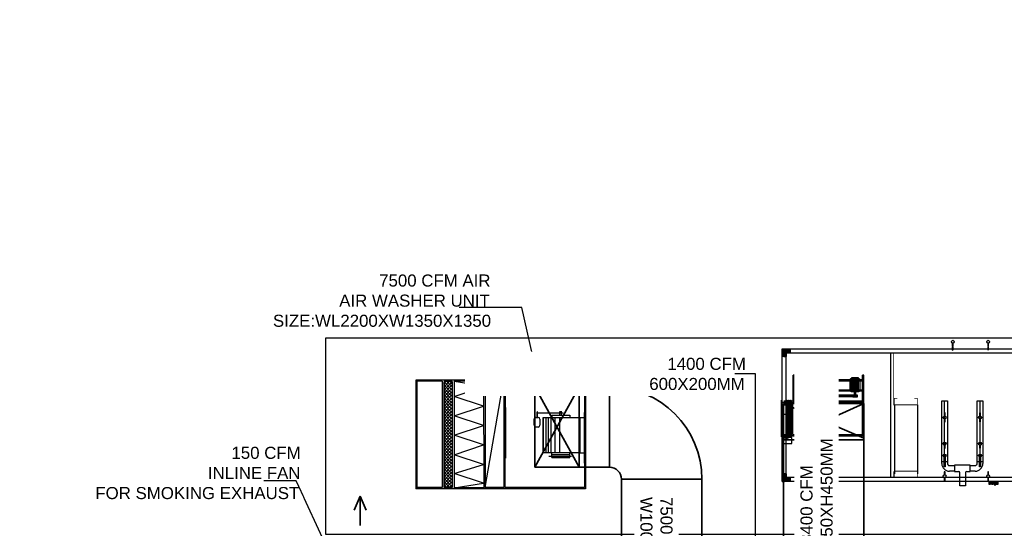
# Model space of a CAD drawing. Header units: inches. Extents: x 113025 to 158499, y 12149 to 30915.
# Tile 160 of 167: x 127850 to 128340, y 21605 to 21858. Entities that reach past the tile are written whole.
import ezdxf

# ---------------------------------------------------------------- set-up
doc = ezdxf.new("R2010")
doc.units = ezdxf.units.IN
doc.header["$MEASUREMENT"] = 0
for name, color, linetype in [('12-EQUIPMENT', 12, 'Continuous'), ('HVAC EQUIPMENT', 130, 'Continuous'), ('PD_025_TEXT', 61, 'Continuous')]:
    doc.layers.add(name, color=color, linetype=linetype)
for name, color, linetype, lineweight in [('EX AIR DUCT', 1, 'Continuous', 35), ('EXHAUST AIR DUCT', 13, 'Continuous', 35), ('HVAC TEXT PP', 104, 'Continuous', 20), ('SUPPLY AIR DUCT PP', 6, 'Continuous', 35)]:
    doc.layers.add(name, color=color, linetype=linetype, lineweight=lineweight)
doc.styles.get("Standard").update_dxf_attribs({"font": 'arial.ttf', "height": 6})
doc.dimstyles.new('ISO-10', dxfattribs={"dimtxt": 6, "dimasz": 0.5, "dimexe": 1.25, "dimexo": 0.625, "dimtad": 1, "dimtoh": 1, "dimdec": 1, "dimlunit": 4, "dimtxsty": 'Standard', "dimblk": 'ARCHTICK', "dimcen": 2.5, "dimclrt": 3, "dimadec": 0, "dimazin": 0, "dimtfac": 1, "dimtdec": 1, "dimtmove": 1, "dimatfit": 3, "dimfxl": 1, "dimarcsym": 0})

# ---------------------------------------------------------------- blocks, each defined once
blk = doc.blocks.new('zw$25D7')
at = {"layer": 'HVAC EQUIPMENT'}
h = blk.add_hatch(dxfattribs=at)
h.set_pattern_fill('ANSI31', color=256, scale=0.038727, angle=180, style=0)
h.set_pattern_definition([(225, (54975.511824, 3663.300928), (0.00342303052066, -0.00342303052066), [])])
h.paths.add_polyline_path([(8.46, 30.82), (8.46, 28.88), (6.52, 28.88), (6.52, 30.82), (6.52, 32.75), (8.46, 32.75), (10.39, 32.75), (10.39, 30.82)])
h = blk.add_hatch(dxfattribs=at)
h.set_pattern_fill('ANSI31', color=256, scale=0.038727, angle=270, style=0)
h.set_pattern_definition([(315, (-60094.7709715, 72276.584467), (0.00342303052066, 0.00342303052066), [])])
h.paths.add_polyline_path([(137.65, 32.75), (139.58, 32.75), (141.52, 32.75), (141.52, 30.82), (141.52, 28.88), (139.58, 28.88), (139.58, 30.82), (137.65, 30.82)])
h = blk.add_hatch(dxfattribs=at)
h.set_pattern_fill('ANSI31', color=256, scale=0.038727, angle=90, style=0)
h.set_pattern_definition([(135, (-13583.8644536, -111400.8891294), (-0.00342303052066, -0.00342303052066), [])])
h.paths.add_polyline_path([(8.46, -31.31), (10.39, -31.31), (10.39, -33.25), (8.46, -33.25), (6.52, -33.25), (6.52, -31.31), (6.52, -29.38), (8.46, -29.38)])
h = blk.add_hatch(dxfattribs=at)
h.set_pattern_fill('ANSI31', color=256, scale=0.038727, angle=360, style=0)
h.set_pattern_definition([(45, (-128654.147249, -42787.60559), (-0.00342303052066, 0.00342303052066), [])])
h.paths.add_polyline_path([(139.58, -31.31), (139.58, -29.38), (141.52, -29.38), (141.52, -31.31), (141.52, -33.25), (139.58, -33.25), (137.65, -33.25), (137.65, -31.31)])
for p, q in [((60.51, -31.31), (60.51, 30.82)), ((12.02, 6.81), (12.02, 19.58)), ((12.63, 19.58), (12.02, 19.58)), ((12.02, 17.47), (47.07, 17.47)), ((12.02, 16.86), (47.07, 16.86)), ((12.63, 6.81), (12.63, 19.58)), ((40.69, 16.86), (40.69, 11.78)), ((41.3, 16.86), (41.3, 11.78)), ((41.3, 16.86), (41.3, 11.78)), ((41.91, 16.86), (41.91, 11.78)), ((42.52, 16.86), (42.52, 11.78)), ((42.69, 18.01), (42.69, 9.62)), ((43.13, 16.86), (43.13, 11.78)), ((43.74, 16.86), (43.74, 11.78)), ((43.74, 16.86), (43.74, 11.78)), ((44.35, 16.86), (44.35, 11.78)), ((46.46, -10.52), (46.46, 19.58)), ((47.07, 19.58), (46.46, 19.58)), ((47.07, -10.52), (47.07, 19.58)), ((12.02, 12.39), (47.07, 12.39)), ((12.02, 11.78), (47.07, 11.78)), ((24.36, 10), (24.36, -13.1)), ((6.03, 7.17), (6.03, -10.95)), ((6.03, 6.2), (8.72, 6.2)), ((7.31, 6.81), (8.72, 6.81)), ((9.03, 7.18), (8.72, 6.81)), ((8.72, -10.52), (8.72, 6.81)), ((9.33, 6.81), (9.03, 7.18)), ((9.64, 7.18), (9.33, 6.81)), ((9.33, -10.52), (9.33, 6.81)), ((9.94, 6.81), (9.64, 7.18)), ((10.25, 7.18), (9.94, 6.81)), ((9.94, -10.52), (9.94, 6.81)), ((10.55, 6.81), (10.25, 7.18)), ((10.86, 7.18), (10.55, 6.81)), ((10.55, -10.52), (10.55, 6.81)), ((11.16, 6.81), (10.86, 7.18)), ((11.16, 6.81), (47.07, 6.81)), ((11.16, -10.52), (11.16, 6.81)), ((11.77, 6.81), (11.77, 6.2)), ((11.77, 6.2), (47.07, 6.2)), ((11.77, -9.91), (11.77, 6.2)), ((22.43, 9.46), (22.72, 9.25)), ((41.65, 9.46), (22.43, 9.46)), ((41.65, 9.25), (22.43, 9.25)), ((22.72, 9.25), (22.43, 9.06)), ((41.65, 9.06), (22.43, 9.06)), ((26.56, 9.46), (26.27, 9.25)), ((26.27, 9.25), (26.56, 9.06)), ((41.65, 9.61), (26.56, 9.61)), ((41.65, 8.89), (26.56, 8.89)), ((41.65, 9.46), (41.94, 9.25)), ((43.93, 9.46), (41.65, 9.46)), ((43.93, 9.25), (41.65, 9.25)), ((41.94, 9.25), (41.65, 9.06)), ((43.93, 9.06), (41.65, 9.06)), ((43.93, 9.46), (43.64, 9.25)), ((43.64, 9.25), (43.93, 9.06)), ((85.93, 6.81), (88.74, 6.81)), ((85.93, -24.33), (85.93, 6.81)), ((87.34, -23.42), (87.34, 6.81)), ((88.74, 6.81), (88.74, -24.33)), ((103.53, 6.81), (106.34, 6.81)), ((103.53, -24.33), (103.53, 6.81)), ((104.94, -23.42), (104.94, 6.81)), ((106.34, 6.81), (106.34, -24.33)), ((62.31, 4.68), (62.31, -29.44)), ((73.8, 4.88), (73.8, -29.44)), ((6.03, -9.91), (8.72, -9.91)), ((7.31, -10.52), (8.72, -10.52)), ((8.72, -10.52), (9.01, -10.89)), ((9.01, -10.89), (9.33, -10.52)), ((9.33, -10.52), (9.62, -10.89)), ((9.62, -10.89), (9.94, -10.52)), ((9.94, -10.52), (10.23, -10.89)), ((10.23, -10.89), (10.55, -10.52)), ((10.55, -10.52), (10.84, -10.89)), ((10.84, -10.89), (11.16, -10.52)), ((11.16, -10.52), (47.07, -10.52)), ((11.77, -9.91), (47.07, -9.91)), ((11.77, -9.91), (11.77, -10.52)), ((88.74, -23.42), (85.93, -23.42)), ((106.34, -23.42), (103.53, -23.42)), ((89.71, -25.3), (92.19, -25.3)), ((92.19, -28.11), (89.71, -28.11)), ((100.07, -25.16), (92.19, -25.16)), ((92.19, -25.16), (92.19, -28.24)), ((92.19, -28.24), (94.35, -28.24)), ((94.93, -35.34), (94.93, -28.82)), ((97.73, -28.82), (97.73, -35.34)), ((98.32, -28.24), (100.07, -28.24)), ((100.07, -28.24), (100.07, -25.16)), ((100.07, -25.3), (102.57, -25.3)), ((102.57, -28.11), (100.07, -28.11)), ((97.73, -35.34), (94.93, -35.34)), ((110.17, -34.41), (109.32, -34.41)), ((111.47, -34.41), (110.62, -34.41)), ((112.81, -34.74), (111.96, -34.74)), ((114.01, -34.41), (113.16, -34.41))]:
    blk.add_line(p, q, dxfattribs=at)
for points in [[(91.16, 35.58), (91.16, 34.09), (91.64, 34.09), (91.64, 35.58)], [(108.76, 35.58), (108.76, 34.09), (109.24, 34.09), (109.24, 35.58)], [(6.52, 30.82), (6.52, 32.75), (8.46, 32.75)], [(8.46, 30.82), (8.46, 28.88), (6.52, 28.88), (6.52, 30.82)], [(8.46, 32.75), (10.39, 32.75), (10.39, 30.82), (8.46, 30.82)], [(91.62, 32.14), (91.64, 32.14), (91.64, 33.69), (91.16, 33.69), (91.16, 32.14), (91.18, 32.14)], [(109.22, 32.14), (109.24, 32.14), (109.24, 33.69), (108.76, 33.69), (108.76, 32.14), (108.78, 32.14)], [(139.58, 30.82), (137.65, 30.82), (137.65, 32.75), (139.58, 32.75)], [(139.58, 32.75), (141.52, 32.75), (141.52, 30.82)], [(141.52, 30.82), (141.52, 28.88), (139.58, 28.88), (139.58, 30.82)], [(26.56, 9.46), (26.56, 9.61), (22.43, 9.61), (22.43, 9.46)], [(22.43, 9.06), (22.43, 8.89), (26.56, 8.89), (26.56, 9.06)], [(43.93, 9.46), (43.93, 9.61), (41.65, 9.61), (41.65, 9.46)], [(41.65, 9.06), (41.65, 8.89), (43.93, 8.89), (43.93, 9.06)], [(87.56, -0.68), (87.58, -0.68), (87.58, 0.87), (87.1, 0.87), (87.1, -0.68), (87.12, -0.68)], [(105.16, -0.68), (105.18, -0.68), (105.18, 0.87), (104.7, 0.87), (104.7, -0.68), (104.72, -0.68)], [(87.1, -2.03), (87.1, -3.52), (87.58, -3.52), (87.58, -2.03)], [(104.7, -2.03), (104.7, -3.52), (105.18, -3.52), (105.18, -2.03)], [(87.56, -13.74), (87.58, -13.74), (87.58, -14.58), (87.1, -14.58), (87.1, -13.74), (87.12, -13.74)], [(105.16, -13.74), (105.18, -13.74), (105.18, -14.58), (104.7, -14.58), (104.7, -13.74), (104.72, -13.74)], [(87.1, -15.1), (87.1, -16.59), (87.58, -16.59), (87.58, -15.1)], [(104.7, -15.1), (104.7, -16.59), (105.18, -16.59), (105.18, -15.1)], [(87.56, -19.64), (87.58, -19.64), (87.58, -25.94), (87.1, -25.94), (87.1, -19.64), (87.12, -19.64)], [(87.1, -21), (87.1, -22.49), (87.58, -22.49), (87.58, -21)], [(105.16, -19.64), (105.18, -19.64), (105.18, -25.94), (104.7, -25.94), (104.7, -19.64), (104.72, -19.64)], [(104.7, -21), (104.7, -22.49), (105.18, -22.49), (105.18, -21)], [(6.52, -31.31), (6.52, -29.38), (8.46, -29.38), (8.46, -31.31)], [(87.56, -29.9), (87.58, -29.9), (87.58, -28.35), (87.1, -28.35), (87.1, -29.9), (87.12, -29.9)], [(109.22, -29.9), (109.24, -29.9), (109.24, -28.35), (108.76, -28.35), (108.76, -29.9), (108.78, -29.9)], [(139.58, -31.31), (139.58, -29.38), (141.52, -29.38), (141.52, -31.31)], [(8.46, -33.25), (6.52, -33.25), (6.52, -31.31)], [(8.46, -31.31), (10.39, -31.31), (10.39, -33.25), (8.46, -33.25)], [(87.1, -31.26), (87.1, -32.75), (87.58, -32.75), (87.58, -31.26)], [(108.76, -31.26), (108.76, -32.75), (109.24, -32.75), (109.24, -31.26)], [(139.58, -33.25), (137.65, -33.25), (137.65, -31.31), (139.58, -31.31)], [(141.52, -31.31), (141.52, -33.25), (139.58, -33.25)]]:
    blk.add_lwpolyline(points, dxfattribs=at)
for points in [[(141.52, -33.25), (6.52, -33.25), (6.52, 32.75), (141.52, 32.75)], [(139.58, -31.31), (8.46, -31.31), (8.46, 30.82), (139.58, 30.82)], [(40.91, 18.01), (44.45, 18.01), (44.45, 18.24), (40.91, 18.24)], [(40.91, 18.01), (44.46, 18.01), (44.46, 18.01), (40.91, 18.01)], [(24.09, 6.2), (24.71, 6.2), (24.71, 10), (24.09, 10)], [(42.46, 11.39), (43.02, 11.39), (43.02, 8.9), (42.46, 8.9)], [(139.58, 8.53), (132.65, 8.53), (132.65, -23.65), (139.58, -23.65)], [(6.42, 0), (6.42, 4.88), (11.3, 4.88), (11.3, 0)], [(22.27, 0), (22.27, 4.88), (27.15, 4.88), (27.15, 0)], [(6.42, -11.37), (6.42, -14.33), (11.3, -14.33), (11.3, -11.37)], [(110.17, -33.25), (109.32, -33.25), (109.32, -34.53), (110.17, -34.53)], [(111.47, -33.25), (110.62, -33.25), (110.62, -34.53), (111.47, -34.53)], [(112.81, -33.25), (111.96, -33.25), (111.96, -34.86), (112.81, -34.86)], [(114.01, -33.25), (113.16, -33.25), (113.16, -34.53), (114.01, -34.53)]]:
    blk.add_lwpolyline(points, close=True, dxfattribs=at)
at = {"layer": 'HVAC EQUIPMENT', "const_width": 0.387}
for points in [[(62, 30.82), (62, 4.68)], [(65.49, 30.66), (62, 30.66)], [(63.81, 8.13), (62.31, 8.13), (62.31, 4.88), (73.8, 4.88), (73.8, 8.13), (72.25, 8.13)], [(62, -31.47), (62, -28.11)], [(63.81, -31.36), (62.31, -31.36), (62.31, -28.11), (73.8, -28.11), (73.8, -31.36), (72.25, -31.36)], [(65.49, -31.31), (62, -31.31)]]:
    blk.add_lwpolyline(points, dxfattribs=at)
at = {"layer": 'HVAC EQUIPMENT'}
blk.add_lwpolyline([(40.91, 18.01), (44.46, 18.01, -0.414214), (45.07, 17.4), (45.07, 12, -0.414214), (44.46, 11.39), (40.91, 11.39, -0.414214), (40.3, 12), (40.3, 17.4, -0.414214)], format="xyb", close=True, dxfattribs=at)
for centre in [(91.4, 36.25), (109, 36.25), (87.34, -1.36), (104.94, -1.36), (87.34, -14.42), (104.94, -14.42), (87.34, -20.33), (104.94, -20.33), (87.34, -30.58), (109, -30.58)]:
    blk.add_circle(centre, 0.716, dxfattribs=at)
for centre, radius, start, end in [((89.71, -24.33), 3.78, 180, 270), ((89.71, -24.33), 0.968, 180, 270), ((102.57, -24.33), 0.968, 270, 0), ((102.57, -24.33), 3.78, 270, 0), ((94.35, -28.82), 0.581, 0, 90), ((98.32, -28.82), 0.581, 90, 180)]:
    blk.add_arc(centre, radius, start, end, dxfattribs=at)
blk = doc.blocks.new('zw$DAD0')
at = {"layer": '12-EQUIPMENT', "linetype": 'Continuous'}
h = blk.add_hatch(dxfattribs=at)
h.set_pattern_fill('ANSI37', color=256, scale=9.060975, angle=270, style=0)
h.set_pattern_definition([(135, (-142079.6272, -18630.1843), (-0.80088461, -0.80088461), []), (225, (-142079.6272, -18630.1843), (0.80088461, -0.80088461), [])])
h.paths.add_polyline_path([(26.38, -66.34), (26.38, -70.4), (-26.31, -70.4), (-26.32, -66.34)])
for p, q in [((-26.94, 0), (26.94, 0)), ((-26.94, 0), (-26.94, -84.48)), ((26.94, 0), (26.94, -71.4)), ((-26.94, -0.21), (-26.94, -71.4)), ((-26.38, -0.55), (26.39, -0.55)), ((26.94, -0.55), (26.94, -84.48))]:
    blk.add_line(p, q, dxfattribs=at)
at = {"layer": '12-EQUIPMENT'}
for p, q in [((-26.38, -0.55), (-26.39, -5.96)), ((-18.98, -0.55), (19.41, -0.55)), ((14.23, -0.57), (-10.99, -0.57)), ((-8.91, -3.24), (9.46, -3.24)), ((-8.91, -3.43), (9.46, -3.43)), ((-8.52, -2.91), (-8.52, -0.57)), ((-8.52, -2.91), (9.09, -2.91)), ((-8.52, -21.16), (-8.52, -2.91)), ((9.09, -2.91), (9.09, -0.57)), ((9.09, -2.91), (9.09, -21.16)), ((26.39, -0.55), (26.39, -40.12)), ((-26.39, -6.59), (-26.39, -5.96)), ((-26.39, -6.59), (-26.39, -40.09)), ((-9.68, -16.81), (-9.68, -7.78)), ((-9.68, -7.78), (-8.52, -7.78)), ((11.47, -7.78), (9.09, -7.78)), ((9.9, -16.81), (9.9, -7.78)), ((10.73, -18.21), (10.73, -6.92)), ((11.47, -16.81), (11.47, -7.78)), ((-11.41, -12.87), (-11.41, -11.89)), ((-9.68, -11.91), (-11.41, -11.91)), ((-9.68, -12.87), (-11.41, -12.87)), ((-10.64, -11.21), (-10.64, -24.43)), ((9.09, -12.82), (-8.52, -12.82)), ((-9.68, -16.81), (-8.52, -16.81)), ((9.09, -15.14), (-8.52, -15.14)), ((9.09, -17.14), (-8.52, -17.14)), ((9.09, -18.45), (-8.52, -18.45)), ((11.47, -16.81), (9.09, -16.81)), ((-11.22, -23.91), (-11.22, -24.14)), ((-8.52, -23.91), (-11.22, -23.91)), ((-8.52, -24.14), (-11.22, -24.14)), ((9.09, -19.61), (-8.52, -19.61)), ((9.09, -21.01), (-8.52, -21.01)), ((9.09, -21.16), (-8.52, -21.16)), ((-8.52, -24.68), (-8.52, -23.6)), ((-7.62, -22.7), (-4.61, -22.7)), ((-3.71, -23.6), (-3.71, -24.68)), ((-4.61, -25.58), (-7.62, -25.58)), ((-26.39, -40.09), (26.39, -40.12)), ((-26.39, -40.75), (26.39, -40.75)), ((-26.39, -40.75), (-26.39, -49.96)), ((26.38, -49.96), (-26.38, -40.77)), ((-13.37, -39.87), (11.84, -39.87)), ((26.39, -40.75), (26.39, -49.96)), ((-26.44, -50.7), (-26.44, -65.45)), ((-26.44, -65.45), (-24.23, -50.77)), ((-26.36, -49.96), (26.39, -49.96)), ((-26.36, -50.72), (26.44, -50.7)), ((-18.94, -65.45), (-23.76, -50.77)), ((-14.11, -50.77), (-18.94, -65.45)), ((-9.28, -65.45), (-14.11, -50.77)), ((-4.45, -50.77), (-9.28, -65.45)), ((0.38, -65.45), (-4.45, -50.77)), ((5.2, -50.77), (0.38, -65.45)), ((10.03, -65.45), (5.2, -50.77)), ((14.86, -50.77), (10.03, -65.45)), ((19.41, -65.45), (14.86, -50.77)), ((24.23, -50.77), (19.41, -65.45)), ((26.44, -65.45), (24.23, -50.77)), ((26.44, -50.7), (26.44, -65.45)), ((-26.44, -65.45), (26.44, -65.45)), ((-26.39, -66.34), (26.39, -66.34)), ((-26.39, -66.34), (-26.39, -70.4)), ((26.39, -66.34), (26.39, -70.4)), ((-26.46, -71.4), (26.31, -71.4)), ((-26.46, -71.4), (-26.46, -84)), ((-26.31, -70.4), (26.38, -70.4)), ((26.34, -71.4), (26.34, -84)), ((-26.94, -84.48), (26.94, -84.48)), ((-26.44, -84), (26.31, -84))]:
    blk.add_line(p, q, dxfattribs=at)
at = {"layer": '12-EQUIPMENT', "const_width": 0.159}
for points in [[(26.39, -40.44), (-26.39, -40.41)], [(26.39, -65.81), (-26.52, -65.81)], [(-26.31, -70.93), (26.39, -70.93)]]:
    blk.add_lwpolyline(points, dxfattribs=at)
at = {"layer": '12-EQUIPMENT'}
for centre, start, end in [((-7.62, -23.6), 90, 180), ((-4.61, -23.6), 0, 90), ((-7.62, -24.68), 180, 270), ((-4.61, -24.68), 270, 0)]:
    blk.add_arc(centre, 0.904, start, end, dxfattribs=at)
blk = doc.blocks.new('_ArchTick')
at = {"color": 0, "linetype": 'ByBlock', "const_width": 0.15}
blk.add_lwpolyline([(-0.5, -0.5), (0.5, 0.5)], dxfattribs=at)
blk = doc.blocks.new('zw$F2F5')
at = {"layer": 'EXHAUST AIR DUCT'}
for p, q in [((0, 14.52), (-2.96, 7.59)), ((0, 0), (0, 14.52)), ((0, 14.52), (2.96, 7.59))]:
    blk.add_line(p, q, dxfattribs=at)
blk = doc.blocks.new('zw$9BF9')
at = {"color": 8}
blk.add_lwpolyline([(-592.68, 252.5), (-217.8, 252.5), (-217.8, 350.02), (-592.68, 350.02)], close=True, dxfattribs=at)
at = {"layer": 'EX AIR DUCT'}
for p, q in [((-364.69, 299.45), (-324.77, 317.45)), ((-364.69, 317.45), (-324.77, 300.23)), ((-364.69, 304.78), (-364.69, 208.63)), ((-324.69, 304.78), (-324.69, 208.63))]:
    blk.add_line(p, q, dxfattribs=at)
blk.add_lwpolyline([(-364.69, 317.45), (-324.69, 317.45), (-324.69, 299.45), (-364.69, 299.45)], close=True, dxfattribs=at)
at = {"layer": 'SUPPLY AIR DUCT PP'}
for p, q in [((-488.45, 325.8), (-466.45, 285.8)), ((-466.45, 325.8), (-488.45, 285.8)), ((-466.45, 325.8), (-466.45, 285.8)), ((-466.45, 325.8), (-451.31, 325.8)), ((-451.31, 285.8), (-451.31, 325.8)), ((-466.45, 285.8), (-451.31, 285.8)), ((-445.31, 279.8), (-445.31, 194.26)), ((-445.31, 279.8), (-405.31, 279.8)), ((-405.31, 279.8), (-405.31, 207.42))]:
    blk.add_line(p, q, dxfattribs=at)
blk.add_lwpolyline([(-488.45, 285.8), (-488.45, 325.8), (-466.45, 325.8), (-466.45, 285.8)], close=True, dxfattribs=at)
for radius in [46, 6]:
    blk.add_arc((-451.31, 279.8), radius, 0, 90, dxfattribs=at)
at = {"layer": 'EX AIR DUCT', "rotation": 270}
blk.add_blockref('zw$DAD0', (-463.21, 302.09), dxfattribs=at)
at = {"layer": 'HVAC TEXT PP'}
blk.add_blockref('zw$25D7', (-371.84, 311.96), dxfattribs=at)
at = {"layer": 'HVAC TEXT PP', "insert": (-646.32, 381.65), "char_height": 6, "attachment_point": 1, "bg_fill": 2}
blk.add_mtext_dynamic_manual_height_columns('\\pi80.382;7500 CFM AIR \\P\\pi60.504;AIR WASHER UNIT \\P\\pi27.524;SIZE:WL2200XW1350X1350', width=135.3112, gutter_width=50, heights=[0], dxfattribs=at)
at = {"layer": 'HVAC TEXT PP', "insert": (-419.92, 271.03), "char_height": 6, "attachment_point": 1, "rotation": 270, "bg_fill": 2}
blk.add_mtext_dynamic_manual_height_columns('7500 CFM \\PW1000XH400MM', width=135.3112, gutter_width=50, heights=[0], dxfattribs=at)
at = {"layer": 'HVAC TEXT PP', "insert": (-356.25, 199.1), "char_height": 6, "attachment_point": 1, "rotation": 90, "bg_fill": 2}
blk.add_mtext_dynamic_manual_height_columns('\\pi48.577;8400 CFM \\P\\pi34.948;W1050XH450MM', width=135.3112, gutter_width=50, heights=[0], dxfattribs=at)
at = {"layer": 'HVAC TEXT PP'}
blk.add_leader([(-486.55, 328.48), (-494.98, 365.31), (-526.07, 365.31)], dimstyle='ISO-10', override={"dimasz": 5, "dimtad": 0, "dimldrblk": 'Dot'}, dxfattribs=at)
at = {"layer": 'HVAC TEXT PP', "insert": (-520.24, 340.23), "char_height": 6, "attachment_point": 1, "bg_fill": 2}
blk.add_mtext_dynamic_manual_height_columns('\\pi97.727;1400 CFM \\P\\pi88.735;600X200MM', width=135.3112, gutter_width=50, heights=[0], dxfattribs=at)
at = {"layer": 'HVAC TEXT PP'}
blk.add_leader([(-378.71, 239.79), (-378.71, 332.18), (-388.84, 332.18)], dimstyle='ISO-10', override={"dimasz": 5, "dimtad": 0, "dimldrblk": 'Dot'}, dxfattribs=at)
at = {"layer": 'EXHAUST AIR DUCT', "insert": (-741.84, 295.98), "char_height": 6, "attachment_point": 1, "bg_fill": 2}
blk.add_mtext_dynamic_manual_height_columns('\\pi102.39;150 CFM \\P\\pi90.671;INLINE FAN \\P\\pi34.641;FOR SMOKING EXHAUST', width=135.3112, gutter_width=50, heights=[0], dxfattribs=at)
at = {"layer": 'EXHAUST AIR DUCT'}
blk.add_blockref('zw$F2F5', (-575.41, 256.92), dxfattribs=at)
blk.add_leader([(-583.29, 227.5, 0), (-607.22, 278.98, 0), (-623.38, 278.98, 0)], dimstyle='ISO-10', override={"dimasz": 5, "dimtad": 0, "dimldrblk": 'Dot'}, dxfattribs=at)

msp = doc.modelspace()

# ---------------------------------------------------------------- block references
at = {"layer": 'PD_025_TEXT'}
msp.add_blockref('zw$9BF9', (128594.68, 21350), dxfattribs=at)

doc.saveas('drawing.dxf')
